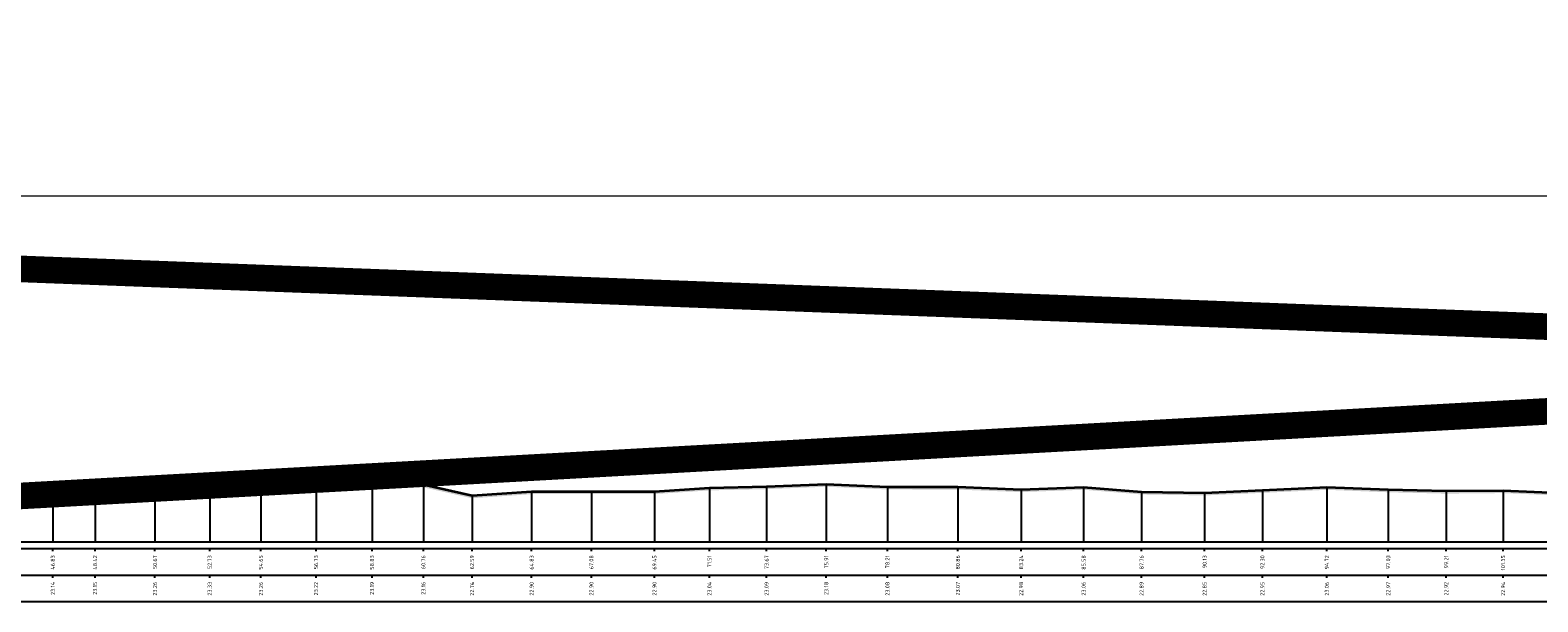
# Model space of a CAD drawing. Header units: metres. Extents: x 173015 to 189682, y 346605 to 348504.
# Tile 211 of 256: x 188926 to 188982, y 348466 to 348487. Entities that reach past the tile are written whole.
import ezdxf
from ezdxf.enums import TextEntityAlignment as Align

# ---------------------------------------------------------------- set-up
doc = ezdxf.new("R2010")
doc.units = ezdxf.units.M
doc.header["$PDMODE"] = 35
doc.header["$PDSIZE"] = 0.075
for name, color, linetype, lineweight in [('X-ME-AL-PROFIEL_HUIDIG MAAIVELD-GD', 252, 'Continuous', 0), ('X-XX-AL-DETAIL1-M-B', 252, 'Continuous', 18), ('X-XX-AL-DWARSPROFIEL_PROFIELLIJN MAAIVELD-GD', 8, 'Continuous', 35), ('X-XX-AL-HULPGEOMETRIE-G', 50, 'Continuous', 25)]:
    doc.layers.add(name, color=color, linetype=linetype, lineweight=lineweight)
doc.layers.add('X-ME-AL-PROFIELRASTER-S', color=7, linetype='Continuous')
doc.styles.add('NLCS-ISO-ANNOTATIVE-T18', font='NLCS-ISO.ttf', dxfattribs={"height": 1.8})
doc.styles.add('NLCS-ISO-M100-T25', font='NLCS-ISO.ttf', dxfattribs={"height": 0.25})
doc.dimstyles.new('NLCS-M100-T25-PIJL_L3_H2', dxfattribs={"dimscale": 0.1, "dimtxt": 2.5, "dimasz": 2.5, "dimexe": 2, "dimexo": 2, "dimgap": 0.7, "dimtad": 1, "dimdec": 3, "dimzin": 0, "dimdsep": 46, "dimtxsty": 'NLCS-ISO-M100-T25', "dimcen": 0, "dimdle": 2, "dimclrd": 256, "dimclre": 256, "dimclrt": 256, "dimazin": 0, "dimtfac": 1, "dimtdec": 3, "dimtofl": 0, "dimtmove": 0, "dimatfit": 3, "dimfxl": 2, "dimfxlon": 1, "dimtfillclr": 256, "dimtolj": 1, "dimtzin": 0, "dimlwd": -1, "dimlwe": -1, "dimarcsym": 0})

# ---------------------------------------------------------------- blocks, each defined once
blk = doc.blocks.new('SAL-PROFIELRASTER_BALK_EIND1-D')
at = {"color": 0, "linetype": 'ByBlock', "lineweight": -2, "flags": 128}
for points in [[(0, 0), (1, 0)], [(0, -2.5), (1, -2.5)], [(0, -12.5), (1, -12.5)]]:
    blk.add_lwpolyline(points, dxfattribs=at)
blk = doc.blocks.new('SAL-PROFIELRASTER_BALK_EIND2-D')
at = {"color": 0, "linetype": 'ByBlock', "lineweight": -2}
blk.add_line((1, -12.5), (0, -12.5), dxfattribs=at)
blk = doc.blocks.new('SAL-PROFIELRASTER_BALK_DATA-D')
at = {"color": 0, "linetype": 'ByBlock', "lineweight": -2}
blk.add_lwpolyline([(0, -3.5), (0, -2.5)], dxfattribs=at)
at = {"color": 0, "linetype": 'ByBlock', "lineweight": -2, "style": 'NLCS-ISO-ANNOTATIVE-T18'}
blk.add_attdef('GETAL', text='', height=1.5, rotation=90, dxfattribs=at).set_placement((0.75, -5), align=Align.RIGHT)
blk = doc.blocks.new('SAL-PROFIELRASTER_AANHAAL-D')
at = {"color": 9, "linetype": 'ByBlock', "lineweight": -2, "flags": 128}
blk.add_lwpolyline([(0, 1), (0, 0)], dxfattribs=at)
blk = doc.blocks.new('*D99')
at = {"layer": 'Defpoints', "color": 0, "transparency": 16777216}
for p in [(188879.757, 348480.973), (189109.712, 348467.567), (188879.757, 348466.087)]:
    blk.add_point(p, dxfattribs=at)
at = {"layer": 'X-XX-AL-DETAIL1-M-B', "transparency": 16777216}
for p, q in [((188879.757, 348480.773), (188879.757, 348481.173)), ((189109.462, 348480.973), (188880.007, 348480.973)), ((189109.712, 348480.773), (189109.712, 348481.173))]:
    blk.add_line(p, q, dxfattribs=at)
for points in [[(188880.007, 348481.014), (188880.007, 348480.931), (188879.757, 348480.973)], [(189109.462, 348481.014), (189109.462, 348480.931), (189109.712, 348480.973)]]:
    blk.add_solid(points, dxfattribs=at)
at = {"layer": 'X-XX-AL-DETAIL1-M-B', "transparency": 16777216, "insert": (188994.108, 348481.205), "char_height": 0.25, "attachment_point": 5, "style": 'NLCS-ISO-M100-T25'}
blk.add_mtext('\\A1;Ruigte', dxfattribs=at)

msp = doc.modelspace()

# ---------------------------------------------------------------- hatches: boundary and pattern name
at = {"layer": 'X-ME-AL-PROFIEL_HUIDIG MAAIVELD-GD'}
h = msp.add_hatch(dxfattribs=at)
h.set_pattern_fill('AGR-MAAIVELD', color=256, scale=0.05, pattern_type=2)
h.set_pattern_definition([(45, (2171.35685, 77.68078), (-0.25000007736, 0.25000007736), []), (45, (2171.32113, 77.7165), (0, 0.50000015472), [0.3535535, -0.3535535]), (45, (2171.28542, 77.7522), (0, 0.50000015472), [0.3535535, -0.3535535]), (45, (2171.2492, 77.78842), (0, 0.50000015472), [0.3535535, -0.3535535]), (45, (2171.214, 77.82363), (0, 0.50000015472), [0.3535535, -0.3535535]), (45, (2171.17828, 77.85935), (0, 0.50000015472), [0.3535535, -0.3535535]), (45, (2171.14256, 77.89506), (0, 0.50000015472), [0.3535535, -0.3535535]), (315, (2171.35685, 77.68078), (0.25000007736, 0.25000007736), []), (315, (2171.39256, 77.7165), (0.50000015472, -1e-16), [0.3535535, -0.3535535]), (315, (2171.42828, 77.7522), (0.50000015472, -1e-16), [0.3535535, -0.3535535]), (315, (2171.4645, 77.78842), (0.50000015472, -1e-16), [0.3535535, -0.3535535]), (315, (2171.4997, 77.82363), (0.50000015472, -1e-16), [0.3535535, -0.3535535]), (315, (2171.53542, 77.85935), (0.50000015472, -1e-16), [0.3535535, -0.3535535]), (315, (2171.57113, 77.89506), (0.50000015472, -1e-16), [0.3535535, -0.3535535])])
h.paths.add_polyline_path([(189222.9899, 348469.0252), (189221.0656, 348469.0292), (189219.7127, 348469.0062), (189217.9877, 348468.9742), (189215.729, 348468.9482), (189213.6326, 348468.9882), (189210.7476, 348468.9452), (189209.0417, 348468.9812), (189207.7439, 348469.0232), (189205.7175, 348468.9682), (189203.7269, 348468.9732), (189202.1759, 348469.0072), (189200.4036, 348468.9552), (189198.1906, 348468.9582), (189196.0627, 348468.9302), (189193.6728, 348468.9312), (189191.2544, 348468.8912), (189189.1828, 348469.0002), (189186.5005, 348468.9922), (189184.031, 348468.9402), (189181.8078, 348468.9622), (189180.0439, 348468.9632), (189178.3774, 348468.9182), (189176.1592, 348468.9292), (189154.4678, 348469.1152), (189145.9764, 348469.2802), (189143.9173, 348469.2132), (189141.8701, 348469.2602), (189139.8888, 348469.3582), (189137.7088, 348469.3282), (189135.6003, 348469.3462), (189133.2681, 348469.4172), (189131.0415, 348469.3472), (189129.2302, 348469.2562), (189113.1569, 348469.2702), (189110.9654, 348469.3082), (189108.4586, 348469.3972), (189106.3951, 348469.3702), (189103.9317, 348469.4802), (189101.6796, 348469.5162), (189099.4914, 348469.4162), (189097.3199, 348469.4002), (189094.7243, 348469.4812), (189092.341, 348469.5252), (189090.6133, 348469.5562), (189088.3818, 348469.5692), (189086.4948, 348469.5822), (189084.485, 348469.6012), (189082.0661, 348469.6402), (189079.91, 348469.6792), (189078.0145, 348469.6952), (189075.8916, 348469.6052), (189073.6019, 348469.7532), (189071.6246, 348469.8992), (189069.7626, 348469.7972), (189067.87, 348469.6802), (189065.6501, 348469.7102), (189063.481, 348469.7142), (189061.1365, 348469.7842), (189058.893, 348469.5672), (189056.5134, 348469.5762), (189054.0526, 348469.5552), (189051.6792, 348469.5752), (189049.3299, 348469.4742), (189047.0279, 348469.5052), (189044.4731, 348469.4102), (189041.949, 348469.4912), (189039.8493, 348469.5482), (189037.4968, 348469.5202), (189034.9808, 348469.5402), (189033.032, 348469.6562), (189031.1139, 348469.5742), (189028.6845, 348469.5822), (189026.4024, 348469.6472), (189023.9314, 348469.7672), (189021.6186, 348469.6032), (189019.4073, 348469.5462), (189017.2386, 348469.6452), (189015.1608, 348469.7302), (189013.1006, 348469.6612), (189010.6372, 348469.7362), (189008.011, 348469.6752), (189005.937, 348469.5882), (189002.8646, 348469.5512), (188997.9831, 348469.4792), (188996.201, 348469.7322), (188994.0404, 348469.6042), (188992.0957, 348469.6772), (188989.9643, 348469.7582), (188988.1482, 348469.7212), (188985.8581, 348469.7122), (188983.4456, 348469.7122), (188981.111, 348469.8112), (188978.971, 348469.7912), (188976.79, 348469.8422), (188974.4816, 348469.9342), (188972.0607, 348469.8202), (188969.8888, 348469.7232), (188967.5178, 348469.7612), (188965.3407, 348469.9372), (188962.992, 348469.8482), (188960.6119, 348469.9422), (188957.9642, 348469.9482), (188955.6635, 348470.0512), (188953.4229, 348469.9602), (188951.271, 348469.9132), (188949.2061, 348469.7742), (188946.8354, 348469.7722), (188944.5882, 348469.7722), (188942.3471, 348469.6172), (188940.5171, 348470.0282), (188938.5878, 348470.0622), (188936.4828, 348470.0922), (188934.4099, 348470.1282), (188932.4844, 348470.2012), (188930.4281, 348470.1372), (188928.1753, 348470.0242), (188926.5866, 348470.0112), (188924.8833, 348470.0002), (188922.9914, 348470.0782), (188921.1189, 348470.0162), (188919.2089, 348469.9682), (188917.5412, 348469.9122), (188915.6232, 348469.7822), (188913.7298, 348469.8702), (188911.7172, 348469.9072), (188909.7232, 348469.9552), (188907.7131, 348469.9772), (188905.8468, 348469.8842), (188903.7038, 348469.9882), (188901.7396, 348469.9522), (188899.8316, 348469.9692), (188898.0455, 348470.0242), (188896.0004, 348470.1502), (188894.1712, 348470.1442), (188892.0369, 348469.9862), (188890.3801, 348470.0832), (188888.8986, 348470.2002), (188887.4793, 348470.2412), (188885.3538, 348470.2462), (188883.4115, 348470.2282), (188881.7839, 348470.2342), (188879.7566, 348470.2272), (188879.7566, 348470.3272), (188881.7839, 348470.3342), (188883.4115, 348470.3282), (188885.3538, 348470.3462), (188887.4793, 348470.3412), (188888.8986, 348470.3002), (188890.3801, 348470.1832), (188892.0369, 348470.0862), (188894.1712, 348470.2442), (188896.0004, 348470.2502), (188898.0455, 348470.1242), (188899.8316, 348470.0692), (188901.7396, 348470.0522), (188903.7038, 348470.0882), (188905.8468, 348469.9842), (188907.7131, 348470.0772), (188909.7232, 348470.0552), (188911.7172, 348470.0072), (188913.7298, 348469.9702), (188915.6232, 348469.8822), (188917.5412, 348470.0122), (188919.2089, 348470.0682), (188921.1189, 348470.1162), (188922.9914, 348470.1782), (188924.8833, 348470.1002), (188926.5866, 348470.1112), (188928.1753, 348470.1242), (188930.4281, 348470.2372), (188932.4844, 348470.3012), (188934.4099, 348470.2282), (188936.4828, 348470.1922), (188938.5878, 348470.1622), (188940.5171, 348470.1282), (188942.3471, 348469.7172), (188944.5882, 348469.8722), (188946.8354, 348469.8722), (188949.2061, 348469.8742), (188951.271, 348470.0132), (188953.4229, 348470.0602), (188955.6635, 348470.1512), (188957.9642, 348470.0482), (188960.6119, 348470.0422), (188962.992, 348469.9482), (188965.3407, 348470.0372), (188967.5178, 348469.8612), (188969.8888, 348469.8232), (188972.0607, 348469.9202), (188974.4816, 348470.0342), (188976.79, 348469.9422), (188978.971, 348469.8912), (188981.111, 348469.9112), (188983.4456, 348469.8122), (188985.8581, 348469.8122), (188988.1482, 348469.8212), (188989.9643, 348469.8582), (188992.0957, 348469.7772), (188994.0404, 348469.7042), (188996.201, 348469.8322), (188997.9831, 348469.5792), (189002.8646, 348469.6512), (189005.937, 348469.6882), (189008.011, 348469.7752), (189010.6372, 348469.8362), (189013.1006, 348469.7612), (189015.1608, 348469.8302), (189017.2386, 348469.7452), (189019.4073, 348469.6462), (189021.6186, 348469.7032), (189023.9314, 348469.8672), (189026.4024, 348469.7472), (189028.6845, 348469.6822), (189031.1139, 348469.6742), (189033.032, 348469.7562), (189034.9808, 348469.6402), (189037.4968, 348469.6202), (189039.8493, 348469.6482), (189041.949, 348469.5912), (189044.4731, 348469.5102), (189047.0279, 348469.6052), (189049.3299, 348469.5742), (189051.6792, 348469.6752), (189054.0526, 348469.6552), (189056.5134, 348469.6762), (189058.893, 348469.6672), (189061.1365, 348469.8842), (189063.481, 348469.8142), (189065.6501, 348469.8102), (189067.87, 348469.7802), (189069.7626, 348469.8972), (189071.6246, 348469.9992), (189073.6019, 348469.8532), (189075.8916, 348469.7052), (189078.0145, 348469.7952), (189079.91, 348469.7792), (189082.0661, 348469.7402), (189084.485, 348469.7012), (189086.4948, 348469.6822), (189088.3818, 348469.6692), (189090.6133, 348469.6562), (189092.341, 348469.6252), (189094.7243, 348469.5812), (189097.3199, 348469.5002), (189099.4914, 348469.5162), (189101.6796, 348469.6162), (189103.9317, 348469.5802), (189106.3951, 348469.4702), (189108.4586, 348469.4972), (189110.9654, 348469.4082), (189113.1569, 348469.3702), (189129.2302, 348469.3562), (189131.0415, 348469.4472), (189133.2681, 348469.5172), (189135.6003, 348469.4462), (189137.7088, 348469.4282), (189139.8888, 348469.4582), (189141.8701, 348469.3602), (189143.9173, 348469.3132), (189145.9764, 348469.3802), (189154.4678, 348469.2152), (189176.1592, 348469.0292), (189178.3774, 348469.0182), (189180.0439, 348469.0632), (189181.8078, 348469.0622), (189184.031, 348469.0402), (189186.5005, 348469.0922), (189189.1828, 348469.1002), (189191.2544, 348468.9912), (189193.6728, 348469.0312), (189196.0627, 348469.0302), (189198.1906, 348469.0582), (189200.4036, 348469.0552), (189202.1759, 348469.1072), (189203.7269, 348469.0732), (189205.7175, 348469.0682), (189207.7439, 348469.1232), (189209.0417, 348469.0812), (189210.7476, 348469.0452), (189213.6326, 348469.0882), (189215.729, 348469.0482), (189217.9877, 348469.0742), (189219.7127, 348469.1062), (189221.0656, 348469.1292), (189222.9899, 348469.1252), (189222.9911, 348469.0252)])

# ---------------------------------------------------------------- linework, layer by layer
at = {"layer": 'X-XX-AL-DWARSPROFIEL_PROFIELLIJN MAAIVELD-GD'}
msp.add_lwpolyline([(188924.8833, 348470.1002), (188926.5866, 348470.1112), (188928.1753, 348470.1242), (188930.4281, 348470.2372), (188932.4844, 348470.3012), (188934.4099, 348470.2282), (188936.4828, 348470.1922), (188938.5878, 348470.1622), (188940.5171, 348470.1282), (188942.3471, 348469.7172), (188944.5882, 348469.8722), (188946.8354, 348469.8722), (188949.2061, 348469.8742), (188951.271, 348470.0132), (188953.4229, 348470.0602), (188955.6635, 348470.1512), (188957.9642, 348470.0482), (188960.6119, 348470.0422), (188962.992, 348469.9482), (188965.3407, 348470.0372), (188967.5178, 348469.8612), (188969.8888, 348469.8232), (188972.0607, 348469.9202), (188974.4816, 348470.0342), (188976.79, 348469.9422), (188978.971, 348469.8912), (188981.111, 348469.9112), (188983.4456, 348469.8122)], dxfattribs=at)
at = {"layer": 'X-XX-AL-HULPGEOMETRIE-G', "const_width": 1}
msp.add_lwpolyline([(188870.3288, 348466.6546), (189231.9216, 348486.6838), (189231.7016, 348466.6546), (188869.9405, 348480.3343)], dxfattribs=at)

# ---------------------------------------------------------------- block references
at = {"layer": 'X-ME-AL-PROFIELRASTER-S'}
for p, yscale in [((188930.4281, 348467.9732), 2.263999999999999), ((188932.4844, 348467.9732), 2.327999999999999), ((188934.4099, 348467.9732), 2.254999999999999), ((188936.4828, 348467.9732), 2.219000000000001), ((188926.5866, 348467.9732), 2.138000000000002), ((188928.1753, 348467.9732), 2.151), ((188938.5878, 348467.9732), 2.189), ((188940.5171, 348467.9732), 2.155000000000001), ((188942.3471, 348467.9732), 1.744), ((188944.5882, 348467.9732), 1.899000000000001), ((188946.8354, 348467.9732), 1.899000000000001), ((188949.2061, 348467.9732), 1.901), ((188951.271, 348467.9732), 2.039999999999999), ((188953.4229, 348467.9732), 2.087), ((188955.6635, 348467.9732), 2.178000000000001), ((188957.9642, 348467.9732), 2.074999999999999), ((188960.6119, 348467.9732), 2.068999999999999), ((188962.992, 348467.9732), 1.975000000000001), ((188965.3407, 348467.9732), 2.064), ((188967.5178, 348467.9732), 1.888000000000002), ((188969.8888, 348467.9732), 1.850000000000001), ((188972.0607, 348467.9732), 1.946999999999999), ((188974.4816, 348467.9732), 2.061), ((188976.79, 348467.9732), 1.969000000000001), ((188978.971, 348467.9732), 1.917999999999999), ((188981.111, 348467.9732), 1.937999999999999)]:
    msp.add_blockref('SAL-PROFIELRASTER_AANHAAL-D', p, dxfattribs=dict(at, yscale=yscale))
at = {"layer": 'X-ME-AL-PROFIELRASTER-S', "xscale": 344.4832157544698, "yscale": 0.1, "zscale": 344.4832157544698}
for name, p in [('SAL-PROFIELRASTER_BALK_EIND1-D', (188879.7566, 348467.9732)), ('SAL-PROFIELRASTER_BALK_EIND2-D', (188879.7566, 348466.9732))]:
    msp.add_blockref(name, p, dxfattribs=at)
at = {"layer": 'X-ME-AL-PROFIELRASTER-S', "xscale": 0.1, "yscale": 0.1, "zscale": 0.1}
for p, values in [((188926.5866, 348467.9732), {'GETAL': '46.83'}), ((188928.1753, 348467.9732), {'GETAL': '48.42'}), ((188930.4281, 348467.9732), {'GETAL': '50.67'}), ((188932.4844, 348467.9732), {'GETAL': '52.73'}), ((188934.4099, 348467.9732), {'GETAL': '54.65'}), ((188936.4828, 348467.9732), {'GETAL': '56.73'}), ((188938.5878, 348467.9732), {'GETAL': '58.83'}), ((188940.5171, 348467.9732), {'GETAL': '60.76'}), ((188942.3471, 348467.9732), {'GETAL': '62.59'}), ((188944.5882, 348467.9732), {'GETAL': '64.83'}), ((188946.8354, 348467.9732), {'GETAL': '67.08'}), ((188949.2061, 348467.9732), {'GETAL': '69.45'}), ((188951.271, 348467.9732), {'GETAL': '71.51'}), ((188953.4229, 348467.9732), {'GETAL': '73.67'}), ((188955.6635, 348467.9732), {'GETAL': '75.91'}), ((188957.9642, 348467.9732), {'GETAL': '78.21'}), ((188960.6119, 348467.9732), {'GETAL': '80.86'}), ((188962.992, 348467.9732), {'GETAL': '83.24'}), ((188965.3407, 348467.9732), {'GETAL': '85.58'}), ((188967.5178, 348467.9732), {'GETAL': '87.76'}), ((188969.8888, 348467.9732), {'GETAL': '90.13'}), ((188972.0607, 348467.9732), {'GETAL': '92.30'}), ((188974.4816, 348467.9732), {'GETAL': '94.72'}), ((188976.79, 348467.9732), {'GETAL': '97.03'}), ((188978.971, 348467.9732), {'GETAL': '99.21'}), ((188981.111, 348467.9732), {'GETAL': '101.35'}), ((188926.5866, 348466.9732), {'GETAL': '23.14'}), ((188928.1753, 348466.9732), {'GETAL': '23.15'}), ((188930.4281, 348466.9732), {'GETAL': '23.26'}), ((188932.4844, 348466.9732), {'GETAL': '23.33'}), ((188934.4099, 348466.9732), {'GETAL': '23.26'}), ((188936.4828, 348466.9732), {'GETAL': '23.22'}), ((188938.5878, 348466.9732), {'GETAL': '23.19'}), ((188940.5171, 348466.9732), {'GETAL': '23.16'}), ((188942.3471, 348466.9732), {'GETAL': '22.74'}), ((188944.5882, 348466.9732), {'GETAL': '22.90'}), ((188946.8354, 348466.9732), {'GETAL': '22.90'}), ((188949.2061, 348466.9732), {'GETAL': '22.90'}), ((188951.271, 348466.9732), {'GETAL': '23.04'}), ((188953.4229, 348466.9732), {'GETAL': '23.09'}), ((188955.6635, 348466.9732), {'GETAL': '23.18'}), ((188957.9642, 348466.9732), {'GETAL': '23.08'}), ((188960.6119, 348466.9732), {'GETAL': '23.07'}), ((188962.992, 348466.9732), {'GETAL': '22.98'}), ((188965.3407, 348466.9732), {'GETAL': '23.06'}), ((188967.5178, 348466.9732), {'GETAL': '22.89'}), ((188969.8888, 348466.9732), {'GETAL': '22.85'}), ((188972.0607, 348466.9732), {'GETAL': '22.95'}), ((188974.4816, 348466.9732), {'GETAL': '23.06'}), ((188976.79, 348466.9732), {'GETAL': '22.97'}), ((188978.971, 348466.9732), {'GETAL': '22.92'}), ((188981.111, 348466.9732), {'GETAL': '22.94'})]:
    msp.add_blockref('SAL-PROFIELRASTER_BALK_DATA-D', p, dxfattribs=at).add_auto_attribs(values)

# ---------------------------------------------------------------- dimensions: what is measured, and where the dimension line sits
at = {"layer": 'X-XX-AL-DETAIL1-M-B'}
dim = msp.add_linear_dim(base=(188879.7566, 348480.9727), p1=(189109.712, 348467.5669), p2=(188879.7566, 348466.0874), text='Ruigte', dimstyle='NLCS-M100-T25-PIJL_L3_H2', dxfattribs=at)
dim.commit()
dim.dimension.update_dxf_attribs({"geometry": '*D99', "text_midpoint": (188994.1076, 348480.9727), "dimtype": 160})

doc.saveas('drawing.dxf')
